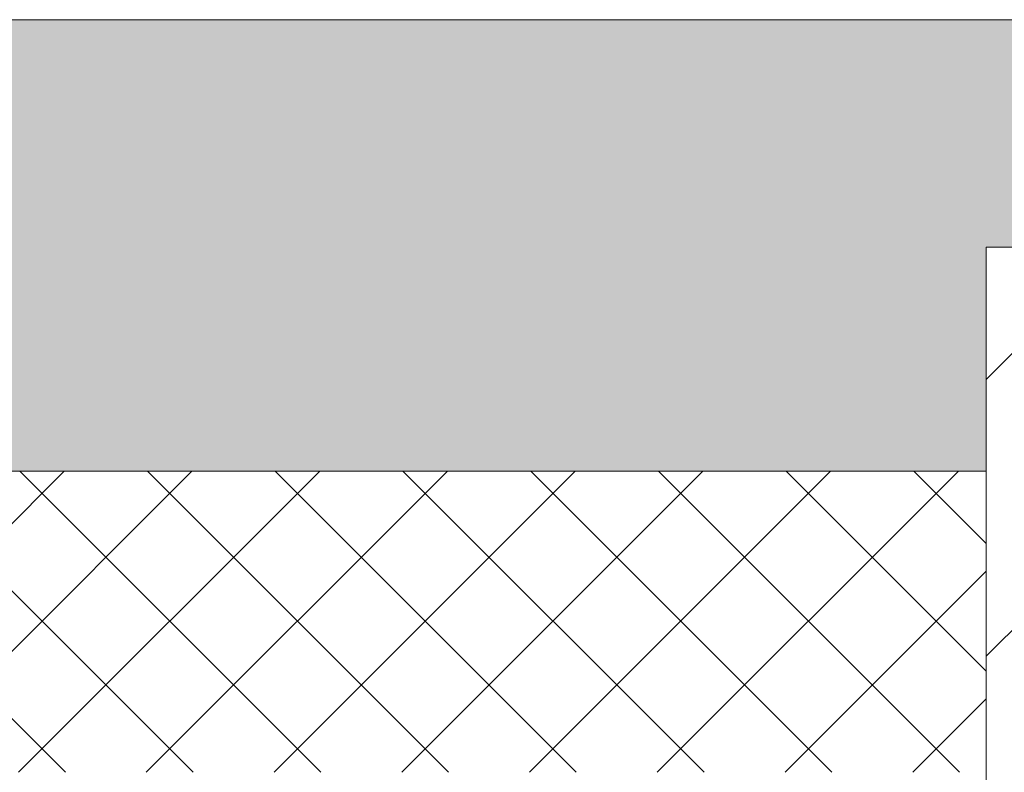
# Model space of a CAD drawing. Header units: millimetres. Extents: x -30280 to 19093, y -17460 to 4378.
# Tile 144 of 256: x -7771 to -7444, y -12269 to -12019. Entities that reach past the tile are written whole.
import ezdxf

# ---------------------------------------------------------------- set-up
doc = ezdxf.new("R2010")
doc.units = ezdxf.units.MM
doc.header["$MEASUREMENT"] = 0
doc.linetypes.add('Wipeout_Contour', pattern=[1000, 0, -1000])
doc.layers.add('10_ESTR_Pilars', color=7, linetype='Continuous')
doc.layers.add('12_FAÇ_Façana', color=7, linetype='Continuous')
for name, color, linetype, lineweight in [('10_ESTR_Pilars_Pluma_Nº__28', 7, 'Continuous', 20), ('10_ESTR_Pilars_Pluma_Nº__42', 8, 'Continuous', 25), ('12_FAÇ_Façana_Pluma_Nº__7', 7, 'Continuous', 5)]:
    doc.layers.add(name, color=color, linetype=linetype, lineweight=lineweight)
doc.layers.add('12_FAÇ_Façana_Pluma_Nº__102', color=7, linetype='Continuous', lineweight=5, true_color=0xcccccc)
doc.layers.add('12_FAÇ_Façana_Pluma_Nº__174', color=7, linetype='Continuous', lineweight=13, true_color=0xe4ad2c)

# ---------------------------------------------------------------- blocks, each defined once
blk = doc.blocks.new('Muro_22_1', base_point=(-7036.11, -12338.98))
at = {"layer": '12_FAÇ_Façana_Pluma_Nº__102', "linetype": 'Continuous', "lineweight": 0, "true_color": 0xe5e5e5}
blk.add_hatch(color=254, dxfattribs=at).paths.add_polyline_path([(-10997.42, -12018.98), (-10997.42, -12168.98), (-7450.39, -12168.98), (-7450.39, -12094.56), (-7050.39, -12094.56), (-7050.39, -12168.98), (-7036.11, -12168.98), (-7036.11, -12018.98)])
at = {"layer": '12_FAÇ_Façana_Pluma_Nº__174', "linetype": 'Continuous', "lineweight": 13, "true_color": 0xe4ad2c}
h = blk.add_hatch(dxfattribs=at)
h.set_pattern_fill('SATE_Aislamiento_0001', color=42, style=0, pattern_type=2)
h.set_pattern_definition([(45, (0, 0), (-21.213203, 21.213203), []), (135, (0, 0), (21.213203, 21.213203), [])])
h.paths.add_polyline_path([(-10997.42, -12268.98), (-7450.39, -12268.98), (-7450.39, -12168.98), (-10997.42, -12168.98)])
at = {"layer": '12_FAÇ_Façana_Pluma_Nº__7', "color": 7, "linetype": 'Continuous', "lineweight": 5}
blk.add_line((-10997.42, -12168.98), (-7450.39, -12168.98), dxfattribs=at)
at = {"layer": '12_FAÇ_Façana_Pluma_Nº__7', "color": 7, "linetype": 'Continuous', "lineweight": 5, "flags": 128}
blk.add_lwpolyline([(-7036.11, -12018.98), (-10997.42, -12018.98)], dxfattribs=at)
blk = doc.blocks.new('Pilar_15_1', base_point=(-7250.39, -12294.56))
at = {"color": 254, "linetype": 'Wipeout_Contour', "lineweight": 0, "ltscale": 57098.406858}
blk.add_wipeout([(-7450.39, -12494.56), (-7050.39, -12494.56), (-7050.39, -12094.56), (-7450.39, -12094.56)], dxfattribs=at).dxf.layer = '10_ESTR_Pilars'
at = {"layer": '10_ESTR_Pilars_Pluma_Nº__42', "linetype": 'Continuous', "lineweight": 25}
h = blk.add_hatch(dxfattribs=at)
h.set_pattern_fill('00_GCT_trama_45º_e1_400__05', color=8, style=0, pattern_type=2)
h.set_pattern_definition([(45, (0, 0), (-45.96194, 45.96194), [])])
h.paths.add_polyline_path([(-7450.39, -12494.56), (-7050.39, -12494.56), (-7050.39, -12094.56), (-7450.39, -12094.56)])
at = {"layer": '10_ESTR_Pilars_Pluma_Nº__28', "color": 7, "linetype": 'Continuous', "lineweight": 20, "flags": 128}
blk.add_lwpolyline([(-7450.39, -12494.56), (-7050.39, -12494.56), (-7050.39, -12094.56), (-7450.39, -12094.56)], close=True, dxfattribs=at)

msp = doc.modelspace()

# ---------------------------------------------------------------- block references
at = {"layer": '12_FAÇ_Façana', "color": 7, "lineweight": 20}
msp.add_blockref('Muro_22_1', (-7036.109, -12338.976), dxfattribs=at)

# ---------------------------------------------------------------- next in the draw order: block references
at = {"layer": '10_ESTR_Pilars', "color": 7, "lineweight": 20}
msp.add_blockref('Pilar_15_1', (-7250.394, -12294.561), dxfattribs=at)

doc.saveas('drawing.dxf')
